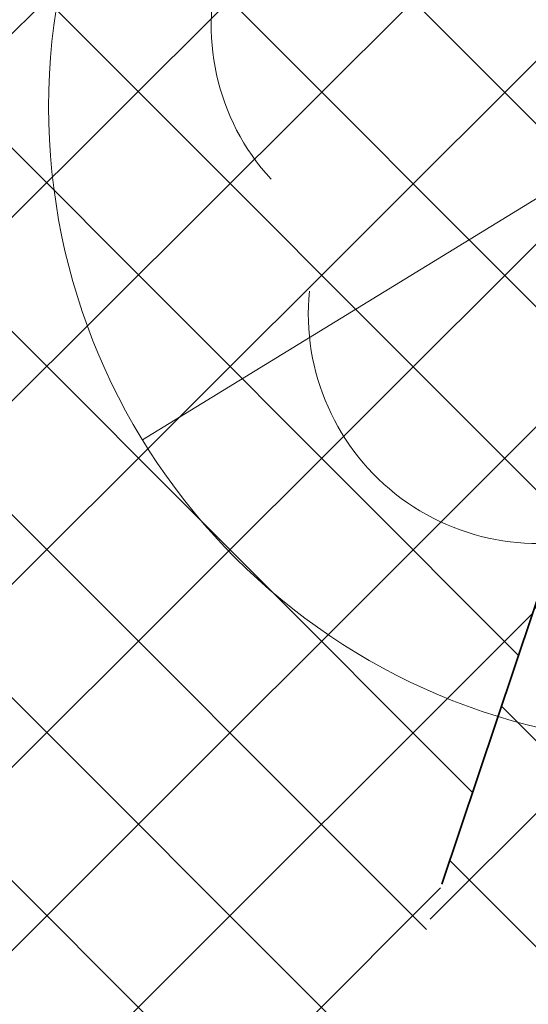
# Model space of a CAD drawing. Header units: metres. Extents: x 6599594 to 6600699, y 5687867 to 5691114.
# Tile 164 of 256: x 6599936.807 to 6599937.593, y 5688839.237 to 5688840.758. Entities that reach past the tile are written whole.
import ezdxf

# ---------------------------------------------------------------- set-up
doc = ezdxf.new("R2010")
doc.units = ezdxf.units.M
doc.header["$MEASUREMENT"] = 0
for name, pattern in [('1', [0]), ('BUF', [0]), ('BUG', [1.5, 1, -0.5])]:
    doc.linetypes.add(name, pattern=pattern)
doc.layers.get('0').update_dxf_attribs({"color": 253, "linetype": 'CONTINUOUS', "lineweight": 13})
for name, color, linetype, lineweight in [('_kolor chodnik', 50, '1', 5), ('_kolor jezdnia', 4, '1', 0), ('_kolor pobocze', 211, '1', 5), ('_kolor zjazdy kostka', 7, '1', 5), ('_kolor zjazdy tłuczeń', 30, '1', 5), ('_kolor ścieżka @ 1', 10, '1', 0), ('_obrzeze', 10, 'BUG', 35), ('_wycinka', 10, 'BUF', 15), ('OT_ZagospodarowanieTerenu_P', 7, 'CONTINUOUS', 0)]:
    doc.layers.add(name, color=color, linetype=linetype, lineweight=lineweight)
pattern_1 = [(45, (0, 0), (-0.1414213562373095, 0.1414213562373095), []), (135, (0, 0), (-0.1414213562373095, -0.1414213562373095), [])]

# ---------------------------------------------------------------- blocks, each defined once
blk = doc.blocks.new('ddddd')
at = {"layer": '_wycinka'}
blk.add_line((6600245.462476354, 5690835.891551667), (6600243.779523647, 5690834.862448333), dxfattribs=at)
blk.add_circle((6600244.621, 5690835.377), 0.986329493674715, dxfattribs=at)
blk = doc.blocks.new('147')
at = {"linetype": 'Continuous', "lineweight": 18}
blk.add_hatch(color=0, dxfattribs=at).paths.add_polyline_path([(0, -0.1, 1), (0, 0.1, 1)])
at = {"color": 0, "linetype": 'Continuous', "lineweight": 18}
blk.add_circle((0, 0), 0.1, dxfattribs=at)
for centre, radius, start, end in [((0, 0.8), 0.7, 29.8459319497, 150.1540680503), ((-0.7700000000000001, 0.25), 0.7, 101.6336339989, 222.6626941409), ((0.7700000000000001, 0.25), 0.7, 317.3373058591, 78.3663660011), ((-0.4600000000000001, -0.6400000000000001), 0.71, 174.3693172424, 292.5572466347), ((0.4600000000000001, -0.6400000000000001), 0.71, 247.4427533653, 5.630682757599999)]:
    blk.add_arc(centre, radius, start, end, dxfattribs=at)

msp = doc.modelspace()

# ---------------------------------------------------------------- hatches: boundary and pattern name
at = {"layer": '_kolor chodnik'}
h = msp.add_hatch(dxfattribs=at)
h.set_pattern_fill('ANSI37', color=256, scale=1.6)
h.set_pattern_definition(pattern_1)
h.paths.add_polyline_path([(6599849.938171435, 5688542.085872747), (6599852.232147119, 5688548.938742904), (6599853.573135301, 5688548.489851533), (6599853.827082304, 5688549.248475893), (6599851.793849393, 5688549.929093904), (6599849.895278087, 5688548.982823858), (6599847.823506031, 5688542.793750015)])
edge = h.paths.add_edge_path()
edge.add_line((6600018.106075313, 5689087.454911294), (6600022.42781917, 5689091.229234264))
edge.add_line((6600022.42781917, 5689091.229234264), (6600020.233254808, 5689093.742094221))
edge.add_line((6600020.233254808, 5689093.742094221), (6600017.159471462, 5689091.057656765))
edge.add_arc((6600023.275194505, 5689085.385140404), 8.34143334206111, 137.1531558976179, 148.8016577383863)
edge.add_line((6600016.140105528, 5689089.706021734), (6600018.106075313, 5689087.454911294))
h.paths.add_polyline_path([(6600038.501784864, 5689187.59229436), (6600037.906968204, 5689187.700586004), (6600037.638296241, 5689186.224843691), (6600038.240083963, 5689186.115282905)])
h.paths.add_polyline_path([(6600069.098302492, 5689360.276020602), (6600068.321239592, 5689360.413462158), (6600068.064048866, 5689358.936495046), (6600068.836639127, 5689358.799546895)])
h.paths.add_polyline_path([(6600082.393785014, 5689362.950258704), (6600082.941124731, 5689366.103121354), (6600081.481377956, 5689366.361351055), (6600080.923159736, 5689363.210828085)])
h.paths.add_polyline_path([(6600074.022236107, 5689388.065861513), (6600072.983907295, 5689388.249860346), (6600072.723374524, 5689386.772538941), (6600073.760538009, 5689386.588865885)])
h.paths.add_polyline_path([(6600105.602402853, 5689486.45426531), (6600106.738797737, 5689489.760539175), (6600105.28818975, 5689490.281952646), (6600104.132785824, 5689486.965912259)])
h.paths.add_polyline_path([(6600132.519778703, 5689678.737346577), (6600131.636986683, 5689678.922259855), (6600131.330470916, 5689677.453953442), (6600132.212256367, 5689677.269208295)])
h.paths.add_polyline_path([(6600156.649397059, 5689798.7449027), (6600156.48800471, 5689797.95886096), (6600157.450195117, 5689797.757316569), (6600157.615023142, 5689798.542205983)])
h.paths.add_polyline_path([(6600189.055358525, 5689948.643107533), (6600187.902868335, 5689948.884512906), (6600187.600024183, 5689947.417400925), (6600188.748131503, 5689947.176379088)])
edge = h.paths.add_edge_path()
edge.add_line((6600204.459383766, 5690032.969035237), (6600204.153258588, 5690031.227801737))
edge.add_arc((6600202.328347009, 5690027.299936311), 4.331100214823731, 41.853001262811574, 65.08011546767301, ccw=False)
edge.add_arc((6600032.903931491, 5690051.979071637), 174.020003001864, 352.8070218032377, 353.495463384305)
edge.add_arc((6600202.372679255, 5690027.343587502), 5.999999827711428, 55.12102442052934, 69.64815978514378)
edge = h.paths.add_edge_path()
edge.add_line((6600205.046027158, 5690040.265402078), (6600204.972740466, 5690038.483452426))
edge.add_arc((6600203.986269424, 5690044.401803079), 5.999999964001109, 279.4630688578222, 294.9140560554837)
edge.add_line((6600206.513819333, 5690038.960158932), (6600206.607027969, 5690041.030672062))
edge.add_arc((6600203.986269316, 5690044.401803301), 4.270000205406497, 284.3702444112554, 307.86193139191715, ccw=False)
edge = h.paths.add_edge_path()
edge.add_arc((6600203.547470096, 5690044.558759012), 6.446878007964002, 324.43500910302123, 356.20133685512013, ccw=False)
edge.add_arc((6600203.986269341, 5690044.401803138), 6.000000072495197, 323.2169970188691, 357.4193489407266)
h.paths.add_polyline_path([(6600208.910055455, 5690121.713696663), (6600208.146285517, 5690121.748120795), (6600207.125602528, 5690121.794124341), (6600209.971605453, 5690121.665851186)])
edge = h.paths.add_edge_path()
edge.add_line((6600238.769818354, 5690481.648294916), (6600240.338176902, 5690490.87374652))
edge.add_line((6600240.338176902, 5690490.87374652), (6600241.251295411, 5690510.829461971))
edge.add_line((6600241.251295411, 5690510.829461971), (6600239.524022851, 5690510.928942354))
edge.add_line((6600239.524022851, 5690510.928942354), (6600238.633343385, 5690491.167757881))
edge.add_line((6600238.633343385, 5690491.167757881), (6600234.579716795, 5690467.661262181))
edge.add_line((6600234.579716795, 5690467.661262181), (6600234.449796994, 5690464.966873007))
edge.add_arc((6600242.443669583, 5690464.607462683), 8.001948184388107, 177.4256737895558, 268.2543056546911)
edge.add_line((6600242.199903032, 5690456.609228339), (6600242.216657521, 5690457.359274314))
edge.add_line((6600242.216657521, 5690457.359274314), (6600242.305257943, 5690458.836738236))
edge.add_arc((6600242.444504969, 5690464.607952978), 5.772894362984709, 177.0298084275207, 268.6178439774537, ccw=False)
edge.add_line((6600236.679365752, 5690464.907083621), (6600236.951876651, 5690470.95443634))
edge.add_line((6600236.951876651, 5690470.95443634), (6600238.15078669, 5690478.210832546))
edge.add_line((6600238.15078669, 5690478.210832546), (6600238.769818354, 5690481.648294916))
h.paths.add_polyline_path([(6600238.769818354, 5690481.648294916), (6600238.15078669, 5690478.210832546), (6600239.670056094, 5690477.930590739), (6600240.266710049, 5690481.376366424)])
edge = h.paths.add_edge_path()
edge.add_line((6600223.366500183, 5690460.339976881), (6600223.278629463, 5690457.997544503))
edge.add_arc((6600220.967166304, 5690465.656339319), 7.999999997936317, 286.7940807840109, 300.2738222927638)
edge.add_line((6600225.000231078, 5690458.747331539), (6600225.240084, 5690461.623695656))
edge.add_arc((6600221.105749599, 5690465.648640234), 5.76999998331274, 293.06724424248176, 315.7681070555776, ccw=False)
edge = h.paths.add_edge_path()
edge.add_arc((6600220.025145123, 5690444.676291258), 5.770000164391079, 37.996647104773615, 59.94382588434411, ccw=False)
edge.add_line((6600224.572175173, 5690448.22839199), (6600224.817793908, 5690451.081798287))
edge.add_arc((6600220.025145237, 5690444.676291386), 7.999999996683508, 53.19588653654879, 68.15166733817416)
edge.add_line((6600223.00235276, 5690452.101669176), (6600222.91504296, 5690449.670427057))
edge = h.paths.add_edge_path()
edge.add_arc((6600221.105749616, 5690465.648640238), 7.999999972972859, 328.0222308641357, 357.0132597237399)
edge.add_line((6600229.094882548, 5690465.23180147), (6600229.218816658, 5690467.593604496))
edge.add_line((6600229.218816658, 5690467.593604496), (6600228.218919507, 5690467.645774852))
edge.add_line((6600228.218919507, 5690467.645774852), (6600227.891778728, 5690461.411918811))
h.paths.add_polyline_path([(6600200.980142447, 5690012.236744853), (6600202.317278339, 5690011.956662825), (6600202.522293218, 5690012.935421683), (6600201.182321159, 5690013.216097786)])
h.paths.add_polyline_path([(6600196.457878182, 5689983.98337835), (6600195.202332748, 5689984.246370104), (6600194.899091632, 5689982.777335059), (6600196.150355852, 5689982.515240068)])
edge = h.paths.add_edge_path()
edge.add_line((6600112.305909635, 5689517.991018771), (6600112.691041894, 5689519.807934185))
edge.add_line((6600112.691041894, 5689519.807934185), (6600113.245521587, 5689522.423769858))
edge.add_line((6600113.245521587, 5689522.423769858), (6600111.553124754, 5689522.782507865))
edge.add_line((6600111.553124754, 5689522.782507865), (6600107.405864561, 5689503.21722655))
edge.add_line((6600107.405864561, 5689503.21722655), (6600099.494506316, 5689480.361667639))
edge.add_line((6600099.494506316, 5689480.361667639), (6600099.182814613, 5689478.891218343))
edge.add_arc((6600107.008997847, 5689477.232359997), 8.000059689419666, 168.0325629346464, 257.7529108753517)
edge.add_line((6600105.311960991, 5689469.414366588), (6600105.784990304, 5689471.593619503))
edge.add_arc((6600107.008927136, 5689477.232314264), 5.769999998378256, 168.0321375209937, 257.7533362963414, ccw=False)
edge.add_line((6600101.364343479, 5689478.42879883), (6600101.647245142, 5689479.76342708))
edge.add_line((6600101.647245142, 5689479.76342708), (6600104.132785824, 5689486.965912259))
edge.add_line((6600104.132785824, 5689486.965912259), (6600105.28818975, 5689490.281952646))
edge.add_line((6600105.28818975, 5689490.281952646), (6600108.240043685, 5689498.809726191))
edge.add_line((6600108.240043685, 5689498.809726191), (6600112.305909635, 5689517.991018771))
h.paths.add_polyline_path([(6600136.009573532, 5689645.499114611), (6600138.333647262, 5689645.012304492), (6600138.661671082, 5689646.578318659), (6600134.869459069, 5689647.372651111)])
at = {"layer": '_kolor jezdnia'}
h = msp.add_hatch(dxfattribs=at)
h.set_pattern_fill('ANSI37', color=4, scale=3.5)
h.set_pattern_definition([(45, (0, 0), (-0.3093592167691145, 0.3093592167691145), []), (135, (0, 0), (-0.3093592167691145, -0.3093592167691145), [])])
edge = h.paths.add_edge_path()
edge.add_line((6599833.066047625, 5688539.933393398), (6599850.649511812, 5688527.983462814))
edge.add_arc((6599857.337592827, 5688536.653968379), 10.95025544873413, 169.5012687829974, 232.3548431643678, ccw=False)
edge.add_arc((6599858.085851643, 5688536.618142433), 11.69295282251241, 162.2507788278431, 169.9967502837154, ccw=False)
edge.add_line((6599846.949484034, 5688540.182754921), (6599847.823506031, 5688542.793750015))
edge.add_line((6599847.823506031, 5688542.793750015), (6599849.895278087, 5688548.982823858))
edge.add_line((6599849.895278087, 5688548.982823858), (6599852.434748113, 5688556.56906746))
edge.add_line((6599852.434748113, 5688556.56906746), (6599928.48625871, 5688783.760284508))
edge.add_line((6599928.48625871, 5688783.760284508), (6599931.025728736, 5688791.34652811))
edge.add_line((6599931.025728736, 5688791.34652811), (6599996.657773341, 5688987.411326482))
edge.add_line((6599996.657773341, 5688987.411326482), (6599999.197243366, 5688994.997570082))
edge.add_line((6599999.197243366, 5688994.997570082), (6600021.930100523, 5689062.908193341))
edge.add_line((6600021.930100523, 5689062.908193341), (6600017.620224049, 5689067.371531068))
edge.add_line((6600017.620224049, 5689067.371531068), (6600016.714558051, 5689064.654078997))
edge.add_line((6600016.714558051, 5689064.654078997), (6600012.423620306, 5689051.835617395))
edge.add_line((6600012.423620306, 5689051.835617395), (6600009.884150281, 5689044.249373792))
edge.add_line((6600009.884150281, 5689044.249373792), (6599977.53516164, 5688947.612159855))
edge.add_line((6599977.53516164, 5688947.612159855), (6599974.995691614, 5688940.025916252))
edge.add_line((6599974.995691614, 5688940.025916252), (6599942.096912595, 5688841.746295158))
edge.add_line((6599942.096912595, 5688841.746295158), (6599939.557442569, 5688834.160051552))
edge.add_line((6599939.557442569, 5688834.160051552), (6599882.679288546, 5688664.246042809))
edge.add_line((6599882.679288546, 5688664.246042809), (6599880.139818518, 5688656.659799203))
edge.add_line((6599880.139818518, 5688656.659799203), (6599852.46454386, 5688573.984527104))
edge.add_line((6599852.46454386, 5688573.984527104), (6599842.470137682, 5688544.127903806))
edge.add_arc((6599835.706422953, 5688546.652910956), 7.219660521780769, 248.5480913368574, 339.52856074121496, ccw=False)
h.paths.add_polyline_path([(6600044.653202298, 5689172.271628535), (6600046.276244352, 5689181.431901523), (6600047.759199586, 5689189.801539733), (6600051.0603021, 5689208.432603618), (6600052.368792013, 5689215.817578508), (6600054.808584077, 5689229.587499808), (6600056.11707399, 5689236.972474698), (6600057.346666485, 5689243.912161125), (6600058.655146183, 5689251.297078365), (6600058.831439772, 5689252.292060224), (6600060.098987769, 5689259.445963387), (6600060.139929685, 5689259.677035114), (6600061.407468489, 5689266.830886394), (6600072.329030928, 5689328.470998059), (6600073.637511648, 5689335.855921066), (6600077.337304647, 5689356.73715072), (6600078.820259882, 5689365.106788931), (6600081.142794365, 5689378.214921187), (6600082.538516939, 5689386.092227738), (6600095.187867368, 5689457.483787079), (6600091.082877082, 5689465.8405575), (6600089.043088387, 5689454.328211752), (6600087.870641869, 5689447.711051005), (6600087.560133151, 5689445.958573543), (6600086.562151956, 5689440.326076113), (6600082.433200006, 5689417.022719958), (6600080.95024477, 5689408.65308175), (6600077.202698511, 5689387.502337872), (6600075.719743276, 5689379.132699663), (6600073.469199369, 5689366.430874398), (6600071.986244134, 5689358.061236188), (6600069.98686466, 5689346.776955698), (6600068.591142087, 5689338.899649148), (6600065.559290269, 5689321.78820693), (6600064.163567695, 5689313.910900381), (6600059.719426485, 5689288.828650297), (6600058.323703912, 5689280.951343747), (6600057.563846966, 5689276.662793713), (6600056.168124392, 5689268.785487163), (6600054.804920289, 5689261.091711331), (6600053.409197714, 5689253.21440478), (6600053.264817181, 5689252.399536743), (6600051.869094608, 5689244.522230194), (6600051.183555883, 5689240.653124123), (6600049.787833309, 5689232.775817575), (6600046.593849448, 5689214.749319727), (6600045.198126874, 5689206.872013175), (6600044.41754409, 5689202.466488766), (6600042.934588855, 5689194.096850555), (6600036.429952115, 5689157.38538759), (6600034.946996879, 5689149.01574938), (6600030.579776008, 5689124.367629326), (6600027.529365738, 5689107.151445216), (6600024.895072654, 5689094.014582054), (6600030.583685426, 5689094.264316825), (6600032.945013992, 5689106.191885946), (6600043.170247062, 5689163.901990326)])
edge = h.paths.add_edge_path()
edge.add_line((6600111.106812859, 5689535.144351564), (6600111.256844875, 5689535.85214863))
edge.add_line((6600111.256844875, 5689535.85214863), (6600112.915748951, 5689543.678261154))
edge.add_line((6600112.915748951, 5689543.678261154), (6600117.304772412, 5689564.384094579))
edge.add_line((6600117.304772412, 5689564.384094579), (6600119.067357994, 5689572.699339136))
edge.add_line((6600119.067357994, 5689572.699339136), (6600120.087667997, 5689577.512794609))
edge.add_line((6600120.087667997, 5689577.512794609), (6600121.642890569, 5689584.849775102))
edge.add_line((6600121.642890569, 5689584.849775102), (6600128.436769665, 5689616.900852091))
edge.add_line((6600128.436769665, 5689616.900852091), (6600129.991992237, 5689624.237832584))
edge.add_line((6600129.991992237, 5689624.237832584), (6600132.660554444, 5689636.827148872))
edge.add_line((6600132.660554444, 5689636.827148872), (6600133.208838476, 5689639.444704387))
edge.add_line((6600133.208838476, 5689639.444704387), (6600134.848957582, 5689647.274775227))
edge.add_line((6600134.848957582, 5689647.274775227), (6600138.97649476, 5689666.979995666))
edge.add_line((6600138.97649476, 5689666.979995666), (6600140.51410642, 5689674.320687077))
edge.add_line((6600140.51410642, 5689674.320687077), (6600145.209128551, 5689696.735129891))
edge.add_line((6600145.209128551, 5689696.735129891), (6600146.746740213, 5689704.075821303))
edge.add_line((6600146.746740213, 5689704.075821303), (6600151.462308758, 5689726.588354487))
edge.add_line((6600151.462308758, 5689726.588354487), (6600152.999920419, 5689733.929045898))
edge.add_line((6600152.999920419, 5689733.929045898), (6600155.244070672, 5689744.642813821))
edge.add_line((6600155.244070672, 5689744.642813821), (6600156.781682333, 5689751.983505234))
edge.add_line((6600156.781682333, 5689751.983505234), (6600161.635515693, 5689775.156126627))
edge.add_line((6600161.635515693, 5689775.156126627), (6600163.378142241, 5689783.475576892))
edge.add_line((6600163.378142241, 5689783.475576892), (6600163.850769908, 5689785.731942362))
edge.add_line((6600163.850769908, 5689785.731942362), (6600167.028500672, 5689800.902704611))
edge.add_line((6600167.028500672, 5689800.902704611), (6600179.49088801, 5689860.399222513))
edge.add_line((6600179.49088801, 5689860.399222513), (6600181.233514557, 5689868.718672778))
edge.add_line((6600181.233514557, 5689868.718672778), (6600181.84713393, 5689871.648144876))
edge.add_line((6600181.84713393, 5689871.648144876), (6600183.384745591, 5689878.988836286))
edge.add_line((6600183.384745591, 5689878.988836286), (6600184.935818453, 5689886.393792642))
edge.add_line((6600184.935818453, 5689886.393792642), (6600186.575937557, 5689894.223863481))
edge.add_line((6600186.575937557, 5689894.223863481), (6600194.05133812, 5689929.912074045))
edge.add_line((6600194.05133812, 5689929.912074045), (6600195.691457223, 5689937.742144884))
edge.add_line((6600195.691457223, 5689937.742144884), (6600202.915799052, 5689972.231779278))
edge.add_line((6600202.915799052, 5689972.231779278), (6600204.555918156, 5689980.061850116))
edge.add_line((6600204.555918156, 5689980.061850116), (6600206.062781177, 5689987.255744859))
edge.add_line((6600206.062781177, 5689987.255744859), (6600207.702900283, 5689995.085815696))
edge.add_line((6600207.702900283, 5689995.085815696), (6600210.232559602, 5690007.162628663))
edge.add_line((6600210.232559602, 5690007.162628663), (6600211.694938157, 5690014.144150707))
edge.add_arc((6600028.177652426, 5690052.584442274), 187.5000004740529, 348.1696294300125, 357.4195276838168)
edge.add_line((6600215.487522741, 5690044.142720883), (6600208.310270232, 5690026.480446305))
edge.add_arc((6600032.903933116, 5690051.97907145), 177.2500013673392, 348.1696294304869, 351.7289130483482, ccw=False)
edge.add_line((6600206.38894146, 5690015.640182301), (6600205.966941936, 5690013.625519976))
edge.add_line((6600205.966941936, 5690013.625519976), (6600204.326822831, 5690005.795449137))
edge.add_line((6600204.326822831, 5690005.795449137), (6600197.076961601, 5689971.183982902))
edge.add_line((6600197.076961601, 5689971.183982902), (6600195.334335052, 5689962.864532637))
edge.add_line((6600195.334335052, 5689962.864532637), (6600193.44722506, 5689953.855305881))
edge.add_line((6600193.44722506, 5689953.855305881), (6600191.909227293, 5689946.512771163))
edge.add_line((6600191.909227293, 5689946.512771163), (6600185.496844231, 5689915.899498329))
edge.add_line((6600185.496844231, 5689915.899498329), (6600183.856521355, 5689908.068454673))
edge.add_line((6600183.856521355, 5689908.068454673), (6600182.066605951, 5689899.523243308))
edge.add_line((6600182.066605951, 5689899.523243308), (6600180.32407057, 5689891.204228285))
edge.add_line((6600180.32407057, 5689891.204228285), (6600174.320344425, 5689862.541919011))
edge.add_line((6600174.320344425, 5689862.541919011), (6600172.577809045, 5689854.222903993))
edge.add_line((6600172.577809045, 5689854.222903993), (6600163.663810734, 5689811.666703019))
edge.add_line((6600163.663810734, 5689811.666703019), (6600162.023782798, 5689803.837067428))
edge.add_line((6600162.023782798, 5689803.837067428), (6600160.924220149, 5689798.587659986))
edge.add_line((6600160.924220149, 5689798.587659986), (6600159.279208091, 5689790.734229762))
edge.add_line((6600159.279208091, 5689790.734229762), (6600157.107250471, 5689780.365115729))
edge.add_line((6600157.107250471, 5689780.365115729), (6600155.462238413, 5689772.511685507))
edge.add_line((6600155.462238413, 5689772.511685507), (6600153.380318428, 5689762.572418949))
edge.add_line((6600153.380318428, 5689762.572418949), (6600151.735124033, 5689754.718118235))
edge.add_line((6600151.735124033, 5689754.718118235), (6600148.586504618, 5689739.686336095))
edge.add_line((6600148.586504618, 5689739.686336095), (6600146.885007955, 5689731.563243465))
edge.add_line((6600146.885007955, 5689731.563243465), (6600141.75088822, 5689707.052510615))
edge.add_line((6600141.75088822, 5689707.052510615), (6600140.110896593, 5689699.223048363))
edge.add_line((6600140.110896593, 5689699.223048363), (6600133.483561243, 5689667.583574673))
edge.add_line((6600133.483561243, 5689667.583574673), (6600131.860394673, 5689659.834436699))
edge.add_line((6600131.860394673, 5689659.834436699), (6600131.740984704, 5689659.26436315))
edge.add_line((6600131.740984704, 5689659.26436315), (6600130.117814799, 5689651.515209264))
edge.add_line((6600130.117814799, 5689651.515209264), (6600127.27873359, 5689637.961189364))
edge.add_line((6600127.27873359, 5689637.961189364), (6600126.924568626, 5689636.290366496))
edge.add_line((6600126.924568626, 5689636.290366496), (6600125.166244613, 5689627.995226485))
edge.add_line((6600125.166244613, 5689627.995226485), (6600118.009503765, 5689594.232298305))
edge.add_line((6600118.009503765, 5689594.232298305), (6600116.25117975, 5689585.937158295))
edge.add_line((6600116.25117975, 5689585.937158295), (6600113.665314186, 5689573.737975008))
edge.add_line((6600113.665314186, 5689573.737975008), (6600111.898534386, 5689565.402943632))
edge.add_line((6600111.898534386, 5689565.402943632), (6600104.889982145, 5689532.339115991))
edge.add_line((6600104.889982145, 5689532.339115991), (6600103.22663594, 5689524.492047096))
edge.add_line((6600103.22663594, 5689524.492047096), (6600096.623876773, 5689493.342605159))
edge.add_line((6600096.623876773, 5689493.342605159), (6600094.968986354, 5689485.535427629))
edge.add_line((6600094.968986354, 5689485.535427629), (6600094.300101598, 5689482.379870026))
edge.add_line((6600094.300101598, 5689482.379870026), (6600099.182814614, 5689478.891218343))
edge.add_line((6600099.182814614, 5689478.891218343), (6600099.494506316, 5689480.361667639))
edge.add_line((6600099.494506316, 5689480.361667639), (6600111.106812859, 5689535.144351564))
edge = h.paths.add_edge_path()
edge.add_arc((6600239.213891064, 5690851.400367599), 10.00000000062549, -2.8342403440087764, 76.13703556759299, ccw=False)
edge.add_line((6600249.201658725, 5690850.905901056), (6600249.082723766, 5690848.503524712))
edge.add_line((6600249.082723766, 5690848.503524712), (6600247.016487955, 5690806.767468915))
edge.add_line((6600247.016487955, 5690806.767468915), (6600246.092398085, 5690789.152178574))
edge.add_line((6600246.092398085, 5690789.152178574), (6600233.768116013, 5690572.015170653))
edge.add_line((6600233.768116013, 5690572.015170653), (6600228.959056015, 5690465.296202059))
edge.add_line((6600228.959056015, 5690465.296202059), (6600234.588724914, 5690465.017134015))
edge.add_line((6600234.588724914, 5690465.017134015), (6600239.262540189, 5690571.767576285))
edge.add_line((6600239.262540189, 5690571.767576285), (6600252.50503885, 5690806.400146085))
edge.add_line((6600252.50503885, 5690806.400146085), (6600254.569211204, 5690848.094521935))
edge.add_arc((6600262.559425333, 5690847.6989487), 7.999999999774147, 76.13703557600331, 177.1657596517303, ccw=False)
edge.add_line((6600264.476229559, 5690855.465921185), (6600241.609896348, 5690861.109083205))
edge = h.paths.add_edge_path()
edge.add_line((6600250.031475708, 5690451.625307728), (6600250.231741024, 5690455.772579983))
edge.add_line((6600250.231741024, 5690455.772579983), (6600246.257763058, 5690456.417303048))
edge.add_line((6600246.257763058, 5690456.417303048), (6600242.171761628, 5690456.61060902))
edge.add_arc((6600242.563100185, 5690464.586983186), 7.985968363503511, 176.9123644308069, 267.1911945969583, ccw=False)
edge.add_line((6600234.588724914, 5690465.017134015), (6600228.959056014, 5690465.296202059))
edge.add_arc((6600220.965133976, 5690465.657286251), 8.002072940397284, 267.8289300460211, 357.413716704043, ccw=False)
edge.add_line((6600220.661989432, 5690457.660957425), (6600212.406915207, 5690458.119572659))
edge.add_line((6600212.406915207, 5690458.119572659), (6600208.431872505, 5690457.817501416))
edge.add_line((6600208.431872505, 5690457.817501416), (6600208.233912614, 5690454.548331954))
edge.add_line((6600208.233912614, 5690454.548331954), (6600212.129565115, 5690453.127270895))
edge.add_line((6600212.129565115, 5690453.127270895), (6600218.640548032, 5690452.76554962))
edge.add_line((6600218.640548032, 5690452.76554962), (6600216.486747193, 5690452.885205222))
edge.add_line((6600216.486747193, 5690452.885205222), (6600220.468905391, 5690452.663974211))
edge.add_arc((6600220.025145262, 5690444.676291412), 7.99999997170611, -0.3386579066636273, 86.8201700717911, ccw=False)
edge.add_line((6600228.025005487, 5690444.629006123), (6600227.803602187, 5690439.649256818))
edge.add_line((6600227.803602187, 5690439.649256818), (6600226.885525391, 5690435.936828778))
edge.add_line((6600226.885525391, 5690435.936828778), (6600225.534849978, 5690405.967249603))
edge.add_line((6600225.534849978, 5690405.967249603), (6600226.115199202, 5690402.187514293))
edge.add_line((6600226.115199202, 5690402.187514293), (6600213.445139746, 5690121.008786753))
edge.add_line((6600213.445139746, 5690121.008786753), (6600213.352800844, 5690118.960058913))
edge.add_line((6600213.352800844, 5690118.960058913), (6600209.980184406, 5690044.131649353))
edge.add_arc((6600203.98626942, 5690044.401803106), 5.999999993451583, 257.4162346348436, 357.41934921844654, ccw=False)
edge.add_line((6600202.679069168, 5690038.545931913), (6600201.589735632, 5690033.666039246))
edge.add_line((6600201.589735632, 5690033.666039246), (6600203.67987942, 5690033.199458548))
edge.add_arc((6600202.372679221, 5690027.343587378), 5.999999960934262, -8.27108729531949, 77.41623506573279, ccw=False)
edge.add_line((6600208.310270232, 5690026.480446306), (6600215.487522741, 5690044.142720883))
edge.add_line((6600215.487522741, 5690044.142720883), (6600216.199687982, 5690059.9446614))
edge.add_line((6600216.199687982, 5690059.9446614), (6600216.537356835, 5690067.437056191))
edge.add_line((6600216.537356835, 5690067.437056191), (6600223.893528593, 5690230.66011469))
edge.add_line((6600223.893528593, 5690230.66011469), (6600224.231197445, 5690238.152509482))
edge.add_line((6600224.231197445, 5690238.152509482), (6600233.507835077, 5690443.987992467))
edge.add_arc((6600241.499722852, 5690443.627812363), 7.999999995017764, 87.29208981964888, 177.4195277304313, ccw=False)
edge.add_line((6600241.877677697, 5690451.618879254), (6600246.021541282, 5690451.422886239))
edge.add_line((6600246.021541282, 5690451.422886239), (6600246.427694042, 5690451.44338883))
edge.add_line((6600246.427694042, 5690451.44338883), (6600246.79397003, 5690451.461878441))
edge.add_line((6600246.79397003, 5690451.461878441), (6600250.031475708, 5690451.625307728))
edge = h.paths.add_edge_path()
edge.add_line((6600007.33756506, 5689086.20374581), (6600006.980466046, 5689080.740822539))
edge.add_line((6600006.980466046, 5689080.740822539), (6600007.229745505, 5689080.720859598))
edge.add_line((6600007.229745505, 5689080.720859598), (6600008.093335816, 5689080.601653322))
edge.add_line((6600008.093335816, 5689080.601653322), (6600008.702681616, 5689080.53831051))
edge.add_arc((6600008.140193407, 5689070.554142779), 9.999999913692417, -18.557800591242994, 86.77547804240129, ccw=False)
edge.add_line((6600017.620224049, 5689067.371531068), (6600021.930100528, 5689062.908193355))
edge.add_arc((6599734.83819726, 5689159.011261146), 302.7499967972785, 341.4922000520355, 343.8640860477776)
edge.add_arc((6600034.895369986, 5689072.315877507), 9.581213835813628, 98.63328270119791, 164.5273290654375, ccw=False)
edge.add_line((6600033.457137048, 5689081.788529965), (6600033.832640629, 5689081.798737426))
edge.add_line((6600033.832640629, 5689081.798737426), (6600034.422462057, 5689082.05700874))
edge.add_line((6600034.422462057, 5689082.05700874), (6600036.833623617, 5689082.139040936))
edge.add_line((6600036.833623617, 5689082.139040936), (6600036.730225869, 5689087.148851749))
edge.add_line((6600036.730225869, 5689087.148851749), (6600036.579860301, 5689087.134303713))
edge.add_arc((6600036.479565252, 5689093.136286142), 6.002820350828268, 169.1687651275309, 270.9573417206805, ccw=False)
edge.add_line((6600030.583685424, 5689094.264316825), (6600024.895072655, 5689094.014582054))
edge.add_arc((6600015.200558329, 5689096.162123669), 9.929528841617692, 271.0943432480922, 347.5094668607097, ccw=False)
edge.add_arc((6600014.909438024, 5689089.646776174), 3.446070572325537, 264.4236009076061, 278.0194998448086, ccw=False)
edge.add_line((6600014.574573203, 5689086.217014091), (6600014.299554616, 5689086.232508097))
edge.add_line((6600014.299554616, 5689086.232508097), (6600010.474232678, 5689086.448019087))
edge.add_line((6600010.474232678, 5689086.448019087), (6600007.33756506, 5689086.20374581))
edge = h.paths.add_edge_path()
edge.add_line((6600105.490725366, 5689463.953528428), (6600106.927559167, 5689464.047234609))
edge.add_line((6600106.927559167, 5689464.047234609), (6600107.835, 5689468.66))
edge.add_line((6600107.835, 5689468.66), (6600105.311960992, 5689469.414366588))
edge.add_arc((6600107.008997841, 5689477.232359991), 8.000059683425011, 168.0325628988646, 257.75291091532, ccw=False)
edge.add_line((6600099.182814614, 5689478.891218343), (6600094.300101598, 5689482.379870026))
edge.add_arc((6600586.245114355, 5689378.104238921), 502.8750369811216, 168.032376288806, 169.9522165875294)
edge.add_line((6600091.082877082, 5689465.8405575), (6600095.187867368, 5689457.483787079))
edge.add_arc((6600103.065173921, 5689456.088064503), 8.000000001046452, 77.7533362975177, 169.9524553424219, ccw=False)
edge.add_line((6600104.762140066, 5689463.906012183), (6600105.490725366, 5689463.953528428))
at = {"layer": '_kolor pobocze'}
h = msp.add_hatch(dxfattribs=at)
h.set_pattern_fill('ANSI37', color=256, scale=1.6)
h.set_pattern_definition(pattern_1)
edge = h.paths.add_edge_path()
edge.add_line((6600035.926965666, 5689101.569442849), (6600036.046865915, 5689102.311543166))
edge.add_arc((6600058.171848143, 5689233.778275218), 133.3154772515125, 259.4578941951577, 260.4470163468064, ccw=False)
edge.add_line((6600033.780707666, 5689102.713067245), (6600032.142559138, 5689101.847662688))
edge.add_arc((6599734.838175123, 5689159.011266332), 302.7500195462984, 347.6801154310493, 349.11639019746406, ccw=False)
edge.add_arc((6600036.478170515, 5689093.133441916), 6.000000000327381, 167.68011541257, 271.5571101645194)
edge.add_line((6600036.64121064, 5689087.1356575), (6600036.730491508, 5689087.137804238))
edge.add_line((6600036.730491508, 5689087.137804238), (6600036.712463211, 5689087.887583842))
edge.add_line((6600036.712463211, 5689087.887583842), (6600036.559840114, 5689087.884077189))
edge.add_arc((6600036.482532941, 5689093.14290691), 5.259397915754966, 170.6455005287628, 270.8422131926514, ccw=False)
edge.add_arc((6600545.796425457, 5688991.216220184), 524.6691769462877, 167.9170060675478, 168.7028219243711, ccw=False)
edge.add_line((6600032.751078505, 5689101.044345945), (6600034.011432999, 5689101.917298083))
edge.add_line((6600034.011432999, 5689101.917298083), (6600035.926965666, 5689101.569442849))
edge = h.paths.add_edge_path()
edge.add_line((6600002.828843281, 5688994.032881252), (6600003.066918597, 5688994.74409159))
edge.add_line((6600003.066918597, 5688994.74409159), (6600001.227880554, 5688995.359703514))
edge.add_line((6600001.227880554, 5688995.359703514), (6600000.55876659, 5688996.702196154))
edge.add_line((6600000.55876659, 5688996.702196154), (6600022.641310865, 5689062.67011804))
edge.add_arc((6599734.838193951, 5689159.011262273), 303.5000002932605, 341.4922000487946, 343.8640860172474)
edge.add_arc((6600035.267451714, 5689072.092773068), 9.250000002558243, 91.55711016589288, 163.8640860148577, ccw=False)
edge.add_line((6600035.016098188, 5689081.339357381), (6600036.868703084, 5689081.389717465))
edge.add_line((6600036.868703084, 5689081.389717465), (6600036.850674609, 5689082.139504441))
edge.add_line((6600036.850674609, 5689082.139504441), (6600034.99571817, 5689082.089080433))
edge.add_arc((6600035.267451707, 5689072.092773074), 9.999999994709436, 91.55711014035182, 163.8640860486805)
edge.add_arc((6599734.838192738, 5689159.011262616), 302.7500015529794, 341.4922000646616, 343.8640860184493, ccw=False)
edge.add_line((6600021.930100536, 5689062.908193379), (6599999.748942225, 5688996.645678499))
edge.add_line((6599999.748942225, 5688996.645678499), (6600000.695212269, 5688994.747107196))
edge.add_line((6600000.695212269, 5688994.747107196), (6600002.828843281, 5688994.032881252))
h.paths.add_polyline_path([(6599971.7492186, 5688907.297112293), (6599971.084233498, 5688908.631320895), (6599997.822068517, 5688988.526766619), (6599999.164561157, 5688989.195880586), (6600001.003599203, 5688988.580268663), (6600001.241674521, 5688989.291479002), (6599999.108043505, 5688990.005704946), (6599997.209472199, 5688989.059434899), (6599970.270280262, 5688908.583087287), (6599971.216550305, 5688906.684515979), (6599973.350181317, 5688905.970290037), (6599973.588256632, 5688906.681500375)])
h.paths.add_polyline_path([(6599932.504667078, 5688790.060553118), (6599931.835553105, 5688791.403045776), (6599968.343406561, 5688900.4641754), (6599969.685899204, 5688901.133289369), (6599971.524937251, 5688900.517677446), (6599971.763012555, 5688901.228887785), (6599969.629381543, 5688901.94311373), (6599967.730810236, 5688900.996843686), (6599931.025728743, 5688791.34652811), (6599931.971998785, 5688789.447956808), (6599934.105629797, 5688788.73373086), (6599934.343705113, 5688789.4449412)])
at = {"layer": '_kolor zjazdy kostka'}
h = msp.add_hatch(dxfattribs=at)
h.set_pattern_fill('ANSI37', color=256, scale=1.6)
h.set_pattern_definition(pattern_1)
h.paths.add_polyline_path([(6600244.137440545, 5690813.934732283), (6600242.369522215, 5690814.022127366), (6600242.097568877, 5690808.528921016), (6600243.865482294, 5690808.441426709)])
h.paths.add_polyline_path([(6600247.012128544, 5690806.679412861), (6600247.442736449, 5690815.377295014), (6600247.393289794, 5690814.378518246), (6600247.113277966, 5690808.722537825)])
h.paths.add_polyline_path([(6600242.297085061, 5690788.088808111), (6600240.958726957, 5690788.155683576), (6600240.648818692, 5690782.664569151), (6600241.987258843, 5690782.599147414)])
h.paths.add_polyline_path([(6600245.558275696, 5690780.919298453), (6600246.037231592, 5690789.405686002), (6600244.985820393, 5690788.453468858), (6600244.612601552, 5690781.981345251)])
h.paths.add_polyline_path([(6600241.348405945, 5690723.711515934), (6600242.272017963, 5690722.691689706), (6600242.749709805, 5690731.155680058), (6600241.698138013, 5690730.203317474), (6600241.472690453, 5690726.27550499)])
h.paths.add_polyline_path([(6600225.772794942, 5690394.589141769), (6600224.731429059, 5690393.637598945), (6600224.461246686, 5690387.644646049), (6600225.412923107, 5690386.603142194)])
h.paths.add_polyline_path([(6600223.012390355, 5690333.280720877), (6600223.372595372, 5690341.272607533), (6600222.32835346, 5690340.318436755), (6600222.058239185, 5690334.324941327)])
h.paths.add_polyline_path([(6600215.496388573, 5690166.390602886), (6600215.856593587, 5690174.382489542), (6600214.812834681, 5690173.428760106), (6600214.542018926, 5690167.435062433)])
h.paths.add_polyline_path([(6600212.446537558, 5690121.053392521), (6600213.399499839, 5690120.010473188), (6600213.788744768, 5690128.503024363), (6600212.745135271, 5690127.54943145)])
h.paths.add_polyline_path([(6600209.977420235, 5690121.665589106), (6600210.225142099, 5690127.162117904), (6600207.346107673, 5690127.291879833), (6600207.119593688, 5690121.794395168)])
h.paths.add_polyline_path([(6600207.950178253, 5690070.725854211), (6600204.880846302, 5690070.828947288), (6600204.643784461, 5690065.333808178), (6600207.702521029, 5690065.204598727)])
h.paths.add_polyline_path([(6600200.981479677, 5690012.236464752), (6600199.969248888, 5690007.339980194), (6600201.282587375, 5690007.064882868), (6600202.31726072, 5690011.956666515)])
h.paths.add_polyline_path([(6600193.613960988, 5689970.406358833), (6600192.398010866, 5689970.660657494), (6600191.286205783, 5689965.274578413), (6600192.486379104, 5689965.023185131)])
h.paths.add_polyline_path([(6600189.061271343, 5689948.671423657), (6600189.98413328, 5689953.050774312), (6600188.818902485, 5689953.32186217), (6600187.908781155, 5689948.91282903)])
h.paths.add_polyline_path([(6600180.976201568, 5689915.317449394), (6600179.952861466, 5689910.421322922), (6600181.008474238, 5689910.200199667), (6600182.033843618, 5689915.09540201)])
h.paths.add_polyline_path([(6600176.508279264, 5689893.538690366), (6600177.476023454, 5689893.335973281), (6600178.603605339, 5689898.719146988), (6600177.636002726, 5689898.922290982)])
h.paths.add_polyline_path([(6600179.28182965, 5689859.401159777), (6600180.522246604, 5689860.211927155), (6600181.057490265, 5689860.561775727), (6600183.598022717, 5689860.029600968), (6600184.726606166, 5689865.412570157), (6600182.186324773, 5689865.943033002), (6600181.604764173, 5689866.832779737), (6600181.024456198, 5689867.720610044)])
h.paths.add_polyline_path([(6600160.200810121, 5689810.862606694), (6600159.232772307, 5689811.065842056), (6600158.207991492, 5689806.171529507), (6600159.175735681, 5689805.968812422)])
h.paths.add_polyline_path([(6600156.49391753, 5689797.987177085), (6600155.463416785, 5689793.068691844), (6600156.431160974, 5689792.865974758), (6600157.461419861, 5689797.784520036)])
edge = h.paths.add_edge_path()
edge.add_arc((6600173.111981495, 5689800.679690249), 5.999999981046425, 204.673115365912, 239.5411154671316, ccw=False)
edge.add_arc((6600173.162096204, 5689800.685330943), 6.047914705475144, 168.3203586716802, 204.5234866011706, ccw=False)
edge.add_line((6600167.239404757, 5689801.9096668), (6600163.651667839, 5689784.781499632))
edge.add_arc((6600169.524220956, 5689783.551410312), 5.999999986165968, 139.2146049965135, 168.1696294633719, ccw=False)
edge.add_arc((6600169.524220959, 5689783.551410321), 5.999999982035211, 96.80962310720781, 139.2146050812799, ccw=False)
edge.add_line((6600168.812796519, 5689789.509083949), (6600170.070461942, 5689795.507731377))
h.paths.add_polyline_path([(6600163.526364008, 5689776.866746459), (6600166.051243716, 5689776.337874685), (6600167.179826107, 5689781.720838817), (6600164.653945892, 5689782.249920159), (6600163.941148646, 5689783.340449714), (6600163.493329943, 5689784.025580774), (6600161.750703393, 5689775.706130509), (6600162.438017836, 5689776.155376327)])
h.paths.add_polyline_path([(6600152.614191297, 5689774.643430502), (6600153.639138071, 5689779.536616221), (6600152.646757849, 5689779.744928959), (6600151.646447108, 5689774.846147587)])
h.paths.add_polyline_path([(6600150.121074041, 5689767.466820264), (6600148.177624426, 5689758.16795459), (6600149.115997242, 5689757.971390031), (6600151.066362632, 5689767.268392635)])
h.paths.add_polyline_path([(6600142.970741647, 5689739.332500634), (6600141.888449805, 5689734.142420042), (6600144.036614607, 5689733.695518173), (6600145.123068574, 5689738.882330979)])
h.paths.add_polyline_path([(6600136.256357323, 5689701.052153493), (6600137.154085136, 5689700.864096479), (6600138.287960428, 5689706.274871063), (6600137.386492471, 5689706.464182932)])
h.paths.add_polyline_path([(6600130.081494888, 5689667.099389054), (6600129.212847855, 5689667.281639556), (6600128.083282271, 5689661.898895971), (6600128.953953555, 5689661.716447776)])
h.paths.add_polyline_path([(6600128.397394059, 5689659.030340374), (6600127.554144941, 5689659.207226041), (6600126.49340855, 5689653.810049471), (6600127.269860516, 5689653.647397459)])
h.paths.add_polyline_path([(6600134.990411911, 5689640.633636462), (6600137.30714639, 5689640.148363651), (6600138.339560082, 5689645.040620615), (6600136.015486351, 5689645.500958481), (6600135.435178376, 5689646.388788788), (6600134.8548704, 5689647.276619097), (6600133.214751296, 5689639.446548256), (6600134.102581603, 5689640.026856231)])
h.paths.add_polyline_path([(6600122.164164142, 5689634.294831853), (6600121.024067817, 5689628.914244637), (6600122.015114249, 5689628.705875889), (6600123.155614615, 5689634.086346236)])
h.paths.add_polyline_path([(6600114.54207576, 5689593.450769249), (6600113.493359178, 5689593.398339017), (6600112.364315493, 5689588.045694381), (6600113.29076438, 5689587.54753241)])
h.paths.add_polyline_path([(6600110.194543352, 5689572.941097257), (6600109.20781945, 5689573.148880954), (6600108.067717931, 5689567.768269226), (6600109.05014319, 5689567.535215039)])
h.paths.add_polyline_path([(6600119.083213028, 5689565.540446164), (6600119.089125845, 5689565.542290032), (6600121.462438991, 5689565.065690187), (6600122.598093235, 5689570.447168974), (6600120.229622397, 5689570.949214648), (6600119.651446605, 5689571.8119627), (6600119.073270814, 5689572.727655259), (6600117.310757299, 5689564.412754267)])
h.paths.add_polyline_path([(6600101.698666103, 5689532.937884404), (6600100.730666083, 5689533.141679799), (6600099.694214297, 5689528.250234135), (6600100.669121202, 5689528.045267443)])
h.paths.add_polyline_path([(6600094.064021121, 5689496.827028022), (6600093.080194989, 5689497.033910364), (6600092.036590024, 5689492.143967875), (6600093.038865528, 5689491.933250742)])
h.paths.add_polyline_path([(6600083.709836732, 5689453.74980843), (6600082.738586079, 5689448.336231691), (6600084.647281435, 5689448.027407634), (6600085.606840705, 5689453.416583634)])
h.paths.add_polyline_path([(6600084.434394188, 5689446.82589514), (6600083.348896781, 5689447.018140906), (6600082.567374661, 5689442.58660872), (6600083.649300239, 5689442.394910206)])
h.paths.add_polyline_path([(6600078.04194071, 5689410.721110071), (6600078.996952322, 5689416.137564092), (6600078.054833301, 5689416.304853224), (6600077.111232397, 5689410.886043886)])
h.paths.add_polyline_path([(6600072.911565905, 5689386.768652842), (6600071.960466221, 5689381.312635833), (6600072.800073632, 5689381.16322159), (6600073.766450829, 5689386.590709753)])
h.paths.add_polyline_path([(6600082.887400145, 5689379.432062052), (6600085.278102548, 5689379.03494316), (6600086.160383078, 5689383.956496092), (6600083.759726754, 5689384.355378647), (6600083.152078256, 5689385.224725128), (6600082.544429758, 5689386.094071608), (6600081.148707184, 5689378.216765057), (6600082.018053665, 5689378.824413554)])
h.paths.add_polyline_path([(6600080.731401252, 5689363.247695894), (6600080.041469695, 5689363.369939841), (6600079.433821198, 5689364.239286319), (6600078.8261727, 5689365.1086328), (6600077.343217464, 5689356.73899459), (6600078.212563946, 5689357.346643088), (6600079.081910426, 5689357.954291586), (6600081.429189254, 5689357.564866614), (6600082.388748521, 5689362.980514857)])
h.paths.add_polyline_path([(6600069.104215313, 5689360.304336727), (6600070.063917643, 5689365.720487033), (6600069.2708267, 5689365.861009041), (6600068.327152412, 5689360.441778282)])
h.paths.add_polyline_path([(6600066.550616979, 5689345.891799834), (6600065.546169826, 5689346.069805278), (6600064.677796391, 5689341.145792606), (6600065.678290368, 5689340.968483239)])
h.paths.add_polyline_path([(6600061.138656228, 5689321.077501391), (6600060.270282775, 5689316.15348863), (6600061.250715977, 5689315.979734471), (6600062.127590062, 5689320.902245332)])
h.paths.add_polyline_path([(6600055.325252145, 5689288.11325564), (6600054.456878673, 5689283.189242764), (6600055.410852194, 5689283.020177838), (6600056.283178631, 5689287.917022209)])
h.paths.add_polyline_path([(6600048.045675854, 5689182.819289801), (6600050.371939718, 5689182.407116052), (6600051.31444535, 5689187.67761207), (6600048.980409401, 5689188.064690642), (6600048.372760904, 5689188.934037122), (6600047.765112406, 5689189.803383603), (6600046.306982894, 5689181.603992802), (6600046.972918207, 5689182.069462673)])
h.paths.add_polyline_path([(6600040.943690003, 5689201.374141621), (6600039.339175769, 5689201.66987967), (6600038.429882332, 5689196.244216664), (6600039.984130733, 5689195.958493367)])
h.paths.add_polyline_path([(6600032.993704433, 5689156.473759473), (6600032.278185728, 5689156.600537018), (6600031.299242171, 5689151.188930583), (6600032.034145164, 5689151.058111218)])
h.paths.add_polyline_path([(6600026.309179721, 5689123.603833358), (6600025.417362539, 5689118.683970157), (6600026.271201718, 5689118.532684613), (6600027.143528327, 5689123.456001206)])
h.paths.add_polyline_path([(6600013.302986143, 5689054.462576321), (6600015.842456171, 5689062.048819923), (6600014.576741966, 5689061.417973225), (6600012.672139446, 5689055.728290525)])
h.paths.add_polyline_path([(6599974.547216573, 5688938.686171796), (6599977.086686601, 5688946.272415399), (6599975.820972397, 5688945.641568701), (6599973.916369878, 5688939.951886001)])
h.paths.add_polyline_path([(6599942.102825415, 5688841.748139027), (6599940.837111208, 5688841.117292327), (6599938.932508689, 5688835.427609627), (6599939.563355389, 5688834.161895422)])
h.paths.add_polyline_path([(6599882.685201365, 5688664.247886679), (6599881.419487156, 5688663.617039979), (6599879.514884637, 5688657.927357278), (6599880.145731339, 5688656.661643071)])
h.paths.add_polyline_path([(6599851.799762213, 5688549.930937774), (6599853.832995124, 5688549.250319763), (6599855.42016389, 5688553.991722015), (6599853.386930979, 5688554.672340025), (6599852.913795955, 5688555.621625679), (6599852.440660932, 5688556.570911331), (6599849.901190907, 5688548.984667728)])
h.paths.add_polyline_path([(6600233.581687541, 5690586.458647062), (6600234.520016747, 5690585.337735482), (6600234.976631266, 5690593.428266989), (6600233.922640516, 5690592.499827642)])
h.paths.add_polyline_path([(6600231.72837122, 5690526.750719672), (6600230.676277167, 5690525.793817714), (6600230.420013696, 5690519.782861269), (6600231.363586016, 5690518.655686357)])
h.paths.add_polyline_path([(6600237.577122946, 5690639.505119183), (6600236.516490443, 5690638.540451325), (6600236.176926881, 5690632.541599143), (6600237.1204992, 5690631.41442423)])
h.paths.add_polyline_path([(6600238.927801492, 5690681.139540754), (6600239.8637879, 5690680.021427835), (6600240.320411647, 5690688.112122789), (6600239.268317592, 5690687.155220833)])
h.paths.add_polyline_path([(6600218.12228406, 5690224.814875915), (6600217.079933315, 5690223.86243318), (6600216.809648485, 5690217.865326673), (6600217.762143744, 5690216.822918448)])
h.paths.add_polyline_path([(6600219.363739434, 5690274.535639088), (6600220.31588625, 5690273.493612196), (6600220.675810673, 5690281.480778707), (6600219.633750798, 5690280.528598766)])
h.paths.add_polyline_path([(6600168.759867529, 5689856.554734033), (6600169.729143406, 5689856.3516961), (6600170.857343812, 5689861.737822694), (6600169.889741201, 5689861.940966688)])
h.paths.add_polyline_path([(6600168.841833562, 5689852.115601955), (6600167.871405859, 5689852.319339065), (6600166.844894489, 5689847.425845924), (6600167.816759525, 5689847.221809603)])
at = {"layer": '_kolor zjazdy tłuczeń'}
h = msp.add_hatch(dxfattribs=at)
h.set_pattern_fill('ANSI37', color=256, scale=1.6)
h.set_pattern_definition(pattern_1)
h.paths.add_polyline_path([(6600071.738584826, 5689316.541189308), (6600074.002160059, 5689316.139947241), (6600074.821286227, 5689320.564809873), (6600072.52373066, 5689320.972165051), (6600071.758724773, 5689322.066638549), (6600071.308433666, 5689322.710858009), (6600069.999891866, 5689315.325892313), (6600070.869299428, 5689315.933583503)])
h.paths.add_polyline_path([(6600061.837619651, 5689260.66121769), (6600065.403572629, 5689260.029392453), (6600066.188084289, 5689264.460480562), (6600062.622765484, 5689265.092193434), (6600062.015116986, 5689265.961539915), (6600061.407468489, 5689266.830886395), (6600060.139929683, 5689259.677035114), (6600060.036255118, 5689259.091907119), (6600060.968334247, 5689260.053611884)])
h.paths.add_polyline_path([(6600054.121686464, 5689275.749321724), (6600049.353940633, 5689276.594248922), (6600048.563196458, 5689272.164286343), (6600053.336592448, 5689271.318336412)])
h.paths.add_polyline_path([(6600051.362759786, 5689260.178239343), (6600046.575145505, 5689261.026687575), (6600045.696540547, 5689256.104505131), (6600050.490433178, 5689255.254922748)])
h.paths.add_polyline_path([(6600049.822656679, 5689251.486064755), (6600049.559351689, 5689250), (6600049.309277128, 5689248.588606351), (6600048.950330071, 5689246.562748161)])
h.paths.add_polyline_path([(6600047.741395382, 5689239.739652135), (6600042.927602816, 5689240.5921676), (6600042.049096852, 5689235.670539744), (6600046.869068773, 5689234.816335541)])
h.paths.add_polyline_path([(6600054.808584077, 5689229.587499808), (6600055.677930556, 5689230.195148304), (6600056.547277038, 5689230.802796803), (6600060.116611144, 5689230.170372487), (6600060.901070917, 5689234.601469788), (6600057.332370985, 5689235.233781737), (6600056.724722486, 5689236.103128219), (6600056.117073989, 5689236.972474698)])
h.paths.add_polyline_path([(6600057.608354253, 5689245.389098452), (6600057.89849587, 5689247.026626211), (6600058.129179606, 5689248.328580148), (6600058.393448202, 5689249.820083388), (6600058.524297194, 5689250.558580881), (6600058.655146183, 5689251.297078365), (6600057.346666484, 5689243.912161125), (6600057.477515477, 5689244.650658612)])
h.paths.add_polyline_path([(6600060.098987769, 5689259.445963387), (6600058.727765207, 5689251.706932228), (6600059.941512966, 5689252.555307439), (6600060.466458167, 5689252.922229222), (6600064.033202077, 5689252.290263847), (6600064.817708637, 5689256.721352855), (6600061.251552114, 5689257.353214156), (6600060.448868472, 5689258.501592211), (6600060.036255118, 5689259.091907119)])
h.paths.add_polyline_path([(6600045.065773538, 5689224.587510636), (6600040.223948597, 5689225.445565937), (6600039.34534368, 5689220.523383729), (6600044.184647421, 5689219.665753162)])
h.paths.add_polyline_path([(6600051.807328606, 5689212.648740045), (6600053.546021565, 5689213.864037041), (6600057.117339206, 5689213.231261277), (6600057.158908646, 5689213.462503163), (6600056.685976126, 5689210.795034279), (6600057.988775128, 5689218.149697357), (6600054.417482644, 5689218.782468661), (6600053.202185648, 5689220.521161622)])
h.paths.add_polyline_path([(6600044.653202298, 5689172.271628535), (6600043.131958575, 5689163.685894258), (6600043.720910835, 5689164.09755516), (6600044.870651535, 5689164.901191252), (6600047.172110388, 5689164.493252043), (6600048.178122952, 5689170.123537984), (6600045.868499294, 5689170.532935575), (6600045.260850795, 5689171.402282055)])
h.paths.add_polyline_path([(6600011.927798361, 5689061.806776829), (6600010.473178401, 5689062.264357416), (6600008.88600963, 5689057.522955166), (6600010.308430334, 5689057.04680453)])
h.paths.add_polyline_path([(6599999.962386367, 5688989.719716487), (6600001.241674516, 5688989.291478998), (6600002.277144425, 5688992.384772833), (6600002.82884328, 5688994.032881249), (6600000.695212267, 5688994.747107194), (6599999.748942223, 5688996.645678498), (6599997.209472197, 5688989.059434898), (6599999.108043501, 5688990.005704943)])
h.paths.add_polyline_path([(6599973.139829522, 5688946.01180226), (6599971.717408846, 5688946.487952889), (6599970.130240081, 5688941.746550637), (6599971.552660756, 5688941.270400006)])
h.paths.add_polyline_path([(6599938.150055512, 5688841.485682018), (6599936.727634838, 5688841.961832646), (6599935.140466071, 5688837.220430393), (6599936.562886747, 5688836.744279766)])
h.paths.add_polyline_path([(6599930.384830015, 5688784.706554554), (6599932.51846103, 5688783.992328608), (6599934.105629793, 5688788.733730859), (6599931.971998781, 5688789.447956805), (6599931.498863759, 5688790.397242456), (6599931.025728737, 5688791.34652811), (6599928.48625871, 5688783.760284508), (6599929.435544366, 5688784.233419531)])
h.paths.add_polyline_path([(6599878.732431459, 5688663.985429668), (6599877.310010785, 5688664.461580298), (6599875.722842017, 5688659.720178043), (6599877.145262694, 5688659.244027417)])
at = {"layer": '_kolor ścieżka @ 1'}
h = msp.add_hatch(dxfattribs=at)
h.set_pattern_fill('ANSI37', color=10, scale=1.8)
h.set_pattern_definition([(45, (0, 0), (-0.1590990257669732, 0.1590990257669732), []), (135, (0, 0), (-0.1590990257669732, -0.1590990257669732), [])])
edge = h.paths.add_edge_path()
edge.add_line((6599877.145262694, 5688659.244027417), (6599854.614951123, 5688591.938475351))
edge.add_line((6599854.614951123, 5688591.938475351), (6599854.214414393, 5688589.387325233))
edge.add_line((6599854.214414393, 5688589.387325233), (6599839.435327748, 5688545.233719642))
edge.add_arc((6599834.523035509, 5688547.748213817), 5.518450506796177, 246.51508714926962, 332.8930934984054, ccw=False)
edge.add_line((6599832.323891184, 5688542.686883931), (6599836.925902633, 5688539.594394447))
edge.add_arc((6599835.881373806, 5688546.52869976), 7.012533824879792, 278.5661808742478, 339.9794081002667)
edge.add_line((6599842.470137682, 5688544.127903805), (6599857.359687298, 5688588.607952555))
edge.add_line((6599857.359687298, 5688588.607952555), (6599857.303782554, 5688591.591210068))
edge.add_line((6599857.303782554, 5688591.591210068), (6599879.508971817, 5688657.925513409))
edge.add_line((6599879.508971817, 5688657.925513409), (6599879.193548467, 5688658.558370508))
edge.add_line((6599879.193548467, 5688658.558370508), (6599877.145262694, 5688659.244027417))
h.paths.add_polyline_path([(6599879.193548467, 5688658.558370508), (6599879.508971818, 5688657.925513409), (6599881.413574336, 5688663.615196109), (6599880.780717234, 5688663.299772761), (6599878.732431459, 5688663.985429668), (6599877.145262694, 5688659.244027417)])
h.paths.add_polyline_path([(6599938.92659587, 5688835.425765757), (6599938.611172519, 5688836.058622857), (6599936.562886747, 5688836.744279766), (6599878.732431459, 5688663.985429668), (6599880.780717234, 5688663.299772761), (6599881.413574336, 5688663.615196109)])
h.paths.add_polyline_path([(6599974.364844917, 5688941.291630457), (6599974.049421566, 5688941.924487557), (6599972.001135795, 5688942.610144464), (6599936.562886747, 5688836.744279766), (6599938.611172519, 5688836.058622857), (6599938.92659587, 5688835.425765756)])
h.paths.add_polyline_path([(6599974.049421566, 5688941.924487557), (6599974.364844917, 5688941.291630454), (6600009.253303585, 5689045.515087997), (6600008.937880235, 5689046.147945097), (6600006.889594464, 5689046.833602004), (6599972.001135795, 5688942.610144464)])
h.paths.add_polyline_path([(6600008.937880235, 5689046.147945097), (6600009.253303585, 5689045.515087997), (6600011.157906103, 5689051.204770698), (6600010.525049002, 5689050.889347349), (6600008.476763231, 5689051.575004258), (6600006.889594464, 5689046.833602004)])
edge = h.paths.add_edge_path()
edge.add_arc((6599858.085851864, 5688536.618142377), 11.69295304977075, 162.2507788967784, 169.9967501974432)
edge.add_line((6599846.570656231, 5688538.649255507), (6599849.824991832, 5688528.706403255))
edge.add_line((6599849.824991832, 5688528.706403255), (6599853.13552, 5688528.731057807))
edge.add_line((6599853.13552, 5688528.731057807), (6599849.868997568, 5688538.728963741))
edge.add_line((6599849.868997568, 5688538.728963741), (6599850.886451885, 5688541.768438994))
edge.add_line((6599850.886451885, 5688541.768438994), (6599849.938171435, 5688542.085872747))
edge.add_line((6599849.938171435, 5688542.085872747), (6599847.823506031, 5688542.793750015))
edge.add_line((6599847.823506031, 5688542.793750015), (6599846.949484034, 5688540.182754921))
edge = h.paths.add_edge_path()
edge.add_arc((6600008.743460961, 5689068.123037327), 7.659999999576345, 341.4922000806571, 372.1491631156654)
edge.add_line((6600016.231900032, 5689069.735141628), (6600014.371922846, 5689078.374983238))
edge.add_arc((6600008.140193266, 5689070.554142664), 10.00000004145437, 51.45178747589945, 78.26461791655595)
edge.add_line((6600010.174112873, 5689080.345116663), (6600010.018184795, 5689077.57739322))
edge.add_arc((6600009.814745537, 5689075.098871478), 2.486856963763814, 14.594442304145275, 85.30763078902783, ccw=False)
edge.add_line((6600012.221360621, 5689075.725498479), (6600013.747330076, 5689068.63716722))
edge.add_line((6600013.747330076, 5689068.63716722), (6600013.596857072, 5689066.921144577))
edge.add_line((6600013.596857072, 5689066.921144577), (6600008.476763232, 5689051.575004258))
edge.add_line((6600008.476763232, 5689051.575004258), (6600010.525049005, 5689050.889347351))
edge.add_line((6600010.525049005, 5689050.889347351), (6600011.157906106, 5689051.204770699))
edge.add_line((6600011.157906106, 5689051.204770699), (6600016.007289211, 5689065.69149478))

# ---------------------------------------------------------------- linework, layer by layer
at = {"layer": '_obrzeze'}
msp.add_line((6600013.484863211, 5689066.53586856), (6599854.614951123, 5688591.938475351), dxfattribs=at)

# ---------------------------------------------------------------- block references
at = {"layer": '_wycinka'}
msp.add_blockref('ddddd', (-306.7829999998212, -1994.753000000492), dxfattribs=at)
at = {"layer": 'OT_ZagospodarowanieTerenu_P', "linetype": 'Continuous', "xscale": 0.5, "yscale": 0.5, "zscale": 0.5}
msp.add_blockref('147', (6599937.838, 5688840.624), dxfattribs=at)

doc.saveas('drawing.dxf')
